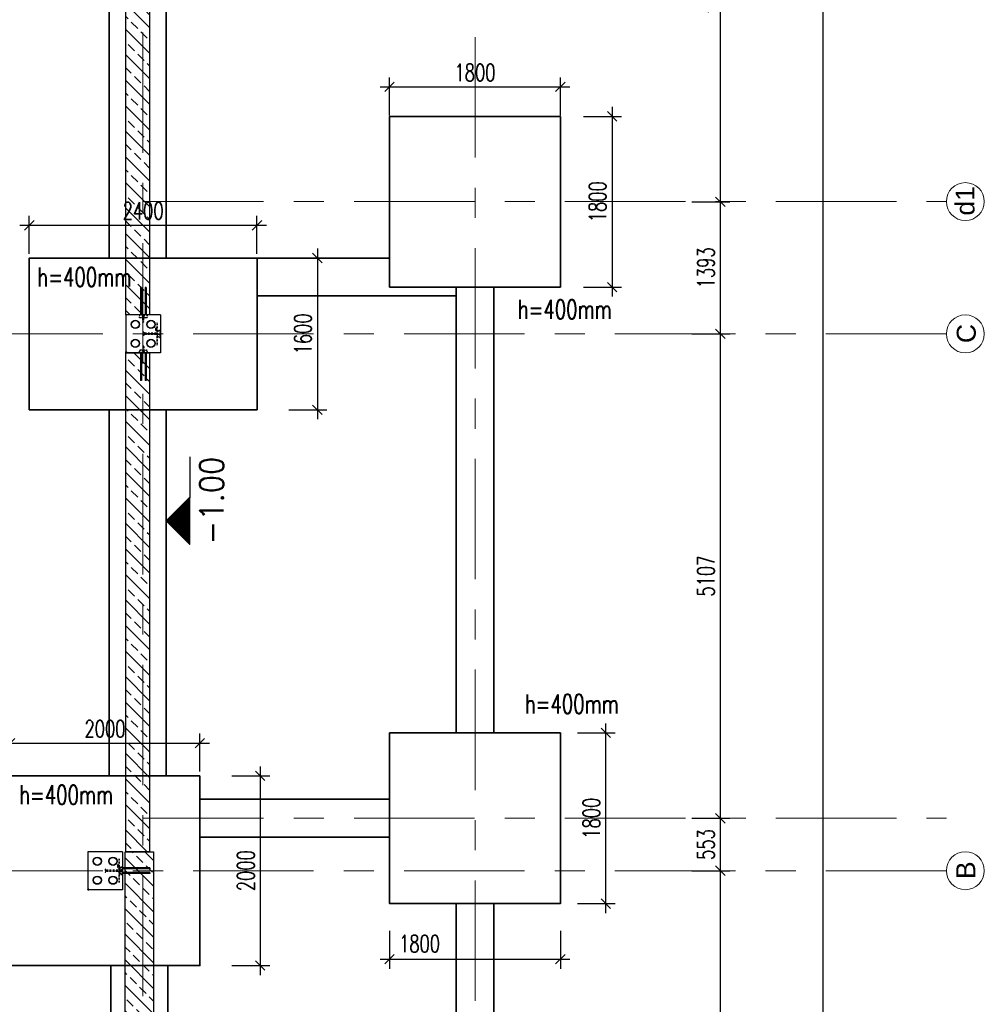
# Model space of a CAD drawing. Header units: millimetres. Extents: x 6071355 to 6728188, y -31956 to 56387.
# Tile 9 of 59: x 6114943 to 6125108, y -19586 to -9204. Entities that reach past the tile are written whole.
import ezdxf

# ---------------------------------------------------------------- set-up
doc = ezdxf.new("R2010")
doc.units = ezdxf.units.MM
doc.header["$MEASUREMENT"] = 0
doc.linetypes.add('DXK_LINE_DOT2', pattern=[3.9198, 1.9599, -1.9599])
doc.linetypes.add('Grid Line', pattern=[2222.5, 1270, -317.5, 317.5, -317.5])
doc.layers.add('A_wymiary', color=7, linetype='Continuous', lineweight=15, true_color=0x848484)
for name, color, linetype in [('BZ_kot', 7, 'Continuous'), ('BZ_MUR_FUND', 8, 'Continuous'), ('ELEMENTY', 7, 'Continuous')]:
    doc.layers.add(name, color=color, linetype=linetype)
for name, color, linetype, lineweight in [('M_ŁAWY', 3, 'Continuous', 35), ('Standard 1350-A_01-RZUT PARTERU LUSTRO2_28_Nowe_MODO_A1_osie-1_Nr_pióra__7_Nr_pióra__7_Nr_pióra__7', 7, 'Continuous', 18), ('Standard 1350-A_01-RZUT PARTERU LUSTRO2_28_Nowe_MODO_A1_osie_Nr_pióra__7_Nr_pióra__7_Nr_pióra__7', 7, 'Continuous', 18)]:
    doc.layers.add(name, color=color, linetype=linetype, lineweight=lineweight)
doc.styles.add('ROMANS', font='romans.shx', dxfattribs={"width": 0.8})
doc.styles.add('STYL_AUTOMATYCZNY_1', font='arial.ttf')
doc.styles.add('wymiar', font='romans.shx', dxfattribs={"width": 0.7})
doc.dimstyles.new('AB_100mm', dxfattribs={"dimscale": 100, "dimtxt": 1.8, "dimasz": 1, "dimexe": 1, "dimexo": 0, "dimtad": 1, "dimrnd": 1, "dimtxsty": 'wymiar', "dimblk": 'OBLIQUE', "dimcen": 2.5, "dimdle": 1, "dimclrd": 4, "dimclre": 4, "dimclrt": 3, "dimadec": 0, "dimazin": 0, "dimtfac": 1, "dimtix": 1, "dimtmove": 2, "dimatfit": 3, "dimfxl": 3, "dimfxlon": 1, "dimarcsym": 0})

# ---------------------------------------------------------------- blocks, each defined once
blk = doc.blocks.new('Part-86624973-194770 - 1482')
at = {"layer": 'ELEMENTY', "color": 1, "linetype": 'DXK_LINE_DOT2'}
for p, q in [((74830, 6960), (74820, 6960)), ((74820, 6960), (74820, 6950)), ((74830, 6960), (74830, 6950)), ((74830, 6950), (74820, 6950))]:
    blk.add_line(p, q, dxfattribs=at)
blk = doc.blocks.new('Part-86624973-108674 - 1482')
at = {"layer": 'ELEMENTY', "color": 1, "linetype": 'DXK_LINE_DOT2'}
for p, q in [((69170, 6560), (69160, 6560)), ((69160, 6560), (69160, 6550)), ((69170, 6550), (69160, 6550)), ((69170, 6560), (69170, 6550))]:
    blk.add_line(p, q, dxfattribs=at)
blk = doc.blocks.new('Part-86624973-108673 - 1482')
at = {"layer": 'ELEMENTY', "color": 2, "linetype": 'Continuous'}
for p, q in [((68770, 6195), (68770, 6560)), ((68770, 6560), (69170, 6560)), ((69170, 6195), (69170, 6560)), ((68770, 6195), (69170, 6195))]:
    blk.add_line(p, q, dxfattribs=at)
blk = doc.blocks.new('Part-86624973-194769 - 1482')
at = {"layer": 'ELEMENTY', "color": 2, "linetype": 'Continuous'}
for p, q in [((74430, 6595), (74430, 6960)), ((74430, 6960), (74830, 6960)), ((74830, 6595), (74830, 6960)), ((74430, 6595), (74830, 6595))]:
    blk.add_line(p, q, dxfattribs=at)
blk = doc.blocks.new('Part-86624973-194783 - 1482')
at = {"layer": 'ELEMENTY', "color": 1, "linetype": 'DXK_LINE_DOT2'}
for p, q in [((74636, 6670), (74625, 6670)), ((74625, 6670), (74625, 6610)), ((74636, 6670), (74636, 6610)), ((74636, 6610), (74625, 6610))]:
    blk.add_line(p, q, dxfattribs=at)
blk = doc.blocks.new('Part-86624973-194786 - 1482')
at = {"layer": 'ELEMENTY', "color": 1, "linetype": 'DXK_LINE_DOT2'}
for p, q in [((74636, 6670), (74625, 6670)), ((74625, 6670), (74625, 6610)), ((74636, 6670), (74636, 6610)), ((74636, 6610), (74625, 6610))]:
    blk.add_line(p, q, dxfattribs=at)
blk = doc.blocks.new('Part-86624973-108675 - 1482')
at = {"layer": 'ELEMENTY', "color": 2, "linetype": 'Continuous'}
for radius, start, end in [(43.5, 22.5, 202.5), (40, 337.5, 157.5), (43.5, 202.5, 22.5), (40, 157.5, 337.5)]:
    blk.add_arc((68870, 6295), radius, start, end, dxfattribs=at)
blk = doc.blocks.new('Part-86624973-194776 - 1482')
at = {"layer": 'ELEMENTY', "color": 1, "linetype": 'DXK_LINE_DOT2'}
for p, q in [((74590, 6600), (74590, 6595)), ((74590, 6600), (74670, 6600)), ((74590, 6595), (74670, 6595)), ((74670, 6600), (74670, 6595))]:
    blk.add_line(p, q, dxfattribs=at)
blk = doc.blocks.new('Part-86624973-108684 - 1482')
at = {"layer": 'ELEMENTY', "color": 2, "linetype": 'Continuous'}
for p, q in [((69155, 6366), (69155, 6384)), ((69155, 6384), (69169, 6384)), ((69169, 6366), (69155, 6366)), ((69170, 6383), (69156, 6383)), ((69156, 6383), (69156, 6367)), ((69156, 6367), (69170, 6367)), ((69170, 6388), (69169, 6388)), ((69169, 6388), (69169, 6384)), ((69169, 6362), (69169, 6366)), ((69170, 6362), (69169, 6362)), ((69170, 6388), (69170, 6383)), ((69170, 6367), (69170, 6362))]:
    blk.add_line(p, q, dxfattribs=at)
blk = doc.blocks.new('Part-86624973-108694 - 1482')
at = {"layer": 'ELEMENTY', "color": 1, "linetype": 'DXK_LINE_DOT2'}
for p, q in [((68800, 6415), (68770, 6415)), ((68770, 6415), (68770, 6414)), ((68770, 6414), (68799, 6414)), ((68799, 6336), (68770, 6336)), ((68770, 6336), (68770, 6335)), ((68770, 6335), (68800, 6335)), ((68799, 6414), (68799, 6336)), ((68800, 6335), (68800, 6415))]:
    blk.add_line(p, q, dxfattribs=at)
blk = doc.blocks.new('Part-86624973-194772 - 1482')
at = {"layer": 'ELEMENTY', "color": 2, "linetype": 'Continuous'}
for radius, start, end in [(43.5, 22.5, 202.5), (43.5, 202.5, 22.5), (40, 157.5, 337.5), (40, 337.5, 157.5)]:
    blk.add_arc((74730, 6860), radius, start, end, dxfattribs=at)
blk = doc.blocks.new('Part-86624973-194780 - 1482')
at = {"layer": 'ELEMENTY', "color": 1, "linetype": 'DXK_LINE_DOT2'}
for p, q in [((74670, 6625), (74590, 6625)), ((74590, 6625), (74590, 6595)), ((74590, 6595), (74591, 6595)), ((74591, 6595), (74591, 6624)), ((74591, 6624), (74669, 6624)), ((74669, 6624), (74669, 6595)), ((74669, 6595), (74670, 6595)), ((74670, 6595), (74670, 6625))]:
    blk.add_line(p, q, dxfattribs=at)
blk = doc.blocks.new('Part-86624973-108676 - 1482')
at = {"layer": 'ELEMENTY', "color": 2, "linetype": 'Continuous'}
for radius, start, end in [(43.5, 22.5, 202.5), (40, 337.5, 157.5), (43.5, 202.5, 22.5), (40, 157.5, 337.5)]:
    blk.add_arc((69070, 6295), radius, start, end, dxfattribs=at)
blk = doc.blocks.new('ReinforcementGroup-86624973-194781 - 1482')
at = {"layer": 'ELEMENTY', "color": 1, "linetype": 'Continuous'}
for p, q in [((74600, 6305), (74600, 6595)), ((74600, 6305), (74600, 6595)), ((74600, 6305), (74600, 6595)), ((74600, 6305), (74600, 6595)), ((74600, 6305), (74600, 6595)), ((74610, 6305), (74610, 6595)), ((74610, 6305), (74610, 6595)), ((74610, 6305), (74610, 6595)), ((74610, 6305), (74610, 6595)), ((74610, 6305), (74610, 6595)), ((74650, 6305), (74650, 6595)), ((74650, 6305), (74650, 6595)), ((74650, 6305), (74650, 6595)), ((74650, 6305), (74650, 6595)), ((74650, 6305), (74650, 6595)), ((74660, 6305), (74660, 6595)), ((74660, 6305), (74660, 6595)), ((74660, 6305), (74660, 6595)), ((74660, 6305), (74660, 6595)), ((74660, 6305), (74660, 6595)), ((74600, 6305), (74610, 6305)), ((74600, 6305), (74610, 6305)), ((74600, 6305), (74610, 6305)), ((74600, 6305), (74610, 6305)), ((74600, 6305), (74610, 6305)), ((74650, 6305), (74660, 6305)), ((74650, 6305), (74660, 6305)), ((74650, 6305), (74660, 6305)), ((74650, 6305), (74660, 6305)), ((74650, 6305), (74660, 6305))]:
    blk.add_line(p, q, dxfattribs=at)
blk = doc.blocks.new('Part-86624973-108687 - 1482')
at = {"layer": 'ELEMENTY', "color": 1, "linetype": 'DXK_LINE_DOT2'}
for p, q in [((69095, 6381), (69095, 6370)), ((69095, 6381), (69155, 6381)), ((69095, 6370), (69155, 6370)), ((69155, 6381), (69155, 6370))]:
    blk.add_line(p, q, dxfattribs=at)
blk = doc.blocks.new('Part-86624973-108686 - 1482')
at = {"layer": 'ELEMENTY', "color": 1, "linetype": 'DXK_LINE_DOT2'}
for p, q in [((69095, 6381), (69095, 6370)), ((69095, 6381), (69155, 6381)), ((69095, 6370), (69155, 6370)), ((69155, 6381), (69155, 6370))]:
    blk.add_line(p, q, dxfattribs=at)
blk = doc.blocks.new('Part-86624973-194771 - 1482')
at = {"layer": 'ELEMENTY', "color": 2, "linetype": 'Continuous'}
for radius, start, end in [(43.5, 22.5, 202.5), (43.5, 202.5, 22.5), (40, 157.5, 337.5), (40, 337.5, 157.5)]:
    blk.add_arc((74730, 6695), radius, start, end, dxfattribs=at)
blk = doc.blocks.new('Part-86624973-194773 - 1482')
at = {"layer": 'ELEMENTY', "color": 2, "linetype": 'Continuous'}
for radius, start, end in [(43.5, 22.5, 202.5), (43.5, 202.5, 22.5), (40, 157.5, 337.5), (40, 337.5, 157.5)]:
    blk.add_arc((74530, 6860), radius, start, end, dxfattribs=at)
blk = doc.blocks.new('Part-86624973-108678 - 1482')
at = {"layer": 'ELEMENTY', "color": 2, "linetype": 'Continuous'}
for radius, start, end in [(43.5, 22.5, 202.5), (43.5, 202.5, 22.5), (40, 157.5, 337.5), (40, 337.5, 157.5)]:
    blk.add_arc((68870, 6460), radius, start, end, dxfattribs=at)
blk = doc.blocks.new('Part-86624973-194782 - 1482')
at = {"layer": 'ELEMENTY', "color": 1, "linetype": 'DXK_LINE_DOT2'}
for p, q in [((74621, 6596), (74617, 6596)), ((74617, 6596), (74617, 6595)), ((74617, 6595), (74622, 6595)), ((74639, 6610), (74621, 6610)), ((74621, 6610), (74621, 6596)), ((74622, 6595), (74622, 6609)), ((74622, 6609), (74638, 6609)), ((74638, 6609), (74638, 6595)), ((74638, 6595), (74643, 6595)), ((74639, 6596), (74639, 6610)), ((74643, 6596), (74639, 6596)), ((74643, 6595), (74643, 6596))]:
    blk.add_line(p, q, dxfattribs=at)
blk = doc.blocks.new('Part-86624973-108691 - 1482')
at = {"layer": 'ELEMENTY', "color": 2, "linetype": 'Continuous'}
for p, q in [((68935, 6244), (68905, 6244)), ((68905, 6244), (68905, 6240)), ((68935, 6240), (68905, 6240)), ((68935, 6244), (68935, 6240))]:
    blk.add_line(p, q, dxfattribs=at)
blk = doc.blocks.new('Part-86624973-108677 - 1482')
at = {"layer": 'ELEMENTY', "color": 2, "linetype": 'Continuous'}
for radius, start, end in [(43.5, 22.5, 202.5), (43.5, 202.5, 22.5), (40, 157.5, 337.5), (40, 337.5, 157.5)]:
    blk.add_arc((69070, 6460), radius, start, end, dxfattribs=at)
blk = doc.blocks.new('Part-86624973-108679 - 1482')
at = {"layer": 'ELEMENTY', "color": 1, "linetype": 'DXK_LINE_DOT2'}
for p, q in [((68953, 6370), (68953, 6376)), ((68953, 6376), (68953, 6376)), ((68953, 6376), (68954, 6376)), ((68953, 6370), (68988, 6370)), ((68954, 6376), (68988, 6376)), ((68963, 6232), (68963, 6370)), ((68977, 6232), (68977, 6370)), ((68988, 6370), (68988, 6376)), ((68947, 6225), (68954, 6229)), ((68954, 6229), (68960, 6231)), ((68960, 6231), (68963, 6232)), ((68977, 6232), (68981, 6231)), ((68981, 6231), (68987, 6229)), ((68987, 6229), (68993, 6225)), ((68932, 6195), (68933, 6203)), ((69008, 6195), (68932, 6195)), ((68933, 6203), (68935, 6210)), ((68934, 6195), (68935, 6203)), ((68935, 6210), (68940, 6218)), ((68939, 6195), (68940, 6203)), ((68940, 6218), (68947, 6225)), ((68948, 6195), (68948, 6203)), ((68958, 6195), (68959, 6203)), ((68970, 6195), (68970, 6203)), ((68982, 6195), (68982, 6203)), ((68992, 6195), (68992, 6203)), ((69001, 6218), (68993, 6225)), ((69001, 6195), (69000, 6203)), ((69005, 6210), (69001, 6218)), ((69007, 6203), (69005, 6210)), ((69006, 6195), (69006, 6203)), ((69008, 6195), (69007, 6203))]:
    blk.add_line(p, q, dxfattribs=at)
blk = doc.blocks.new('Part-86624973-108680 - 1482')
at = {"layer": 'ELEMENTY', "color": 2, "linetype": 'Continuous'}
for p, q in [((68770, 6383), (68770, 6388)), ((68770, 6388), (68771, 6388)), ((68784, 6383), (68770, 6383)), ((68770, 6362), (68770, 6367)), ((68770, 6367), (68784, 6367)), ((68771, 6362), (68770, 6362)), ((68771, 6388), (68771, 6384)), ((68771, 6384), (68785, 6384)), ((68785, 6366), (68771, 6366)), ((68771, 6362), (68771, 6366)), ((68784, 6367), (68784, 6383)), ((68785, 6384), (68785, 6366))]:
    blk.add_line(p, q, dxfattribs=at)
blk = doc.blocks.new('Part-86624973-108681 - 1482')
at = {"layer": 'ELEMENTY', "color": 1, "linetype": 'DXK_LINE_DOT2'}
for p, q in [((68845, 6381), (68785, 6381)), ((68785, 6370), (68785, 6381)), ((68845, 6370), (68785, 6370)), ((68845, 6370), (68845, 6381))]:
    blk.add_line(p, q, dxfattribs=at)
blk = doc.blocks.new('Part-86624973-108682 - 1482')
at = {"layer": 'ELEMENTY', "color": 1, "linetype": 'DXK_LINE_DOT2'}
for p, q in [((68845, 6381), (68785, 6381)), ((68785, 6370), (68785, 6381)), ((68845, 6370), (68785, 6370)), ((68845, 6370), (68845, 6381))]:
    blk.add_line(p, q, dxfattribs=at)
blk = doc.blocks.new('Part-86624973-108683 - 1482')
at = {"layer": 'ELEMENTY', "color": 1, "linetype": 'DXK_LINE_DOT2'}
for p, q in [((68845, 6381), (68785, 6381)), ((68785, 6370), (68785, 6381)), ((68845, 6370), (68785, 6370)), ((68845, 6370), (68845, 6381))]:
    blk.add_line(p, q, dxfattribs=at)
blk = doc.blocks.new('Part-86624973-108685 - 1482')
at = {"layer": 'ELEMENTY', "color": 1, "linetype": 'DXK_LINE_DOT2'}
for p, q in [((69095, 6381), (69095, 6370)), ((69095, 6381), (69155, 6381)), ((69095, 6370), (69155, 6370)), ((69155, 6381), (69155, 6370))]:
    blk.add_line(p, q, dxfattribs=at)
blk = doc.blocks.new('Part-86624973-108688 - 1482')
at = {"layer": 'ELEMENTY', "color": 1, "linetype": 'DXK_LINE_DOT2'}
for p, q in [((68930, 6200), (68930, 6195)), ((68930, 6200), (69010, 6200)), ((68930, 6195), (69010, 6195)), ((69010, 6200), (69010, 6195))]:
    blk.add_line(p, q, dxfattribs=at)
blk = doc.blocks.new('Part-86624973-108689 - 1482')
at = {"layer": 'ELEMENTY', "color": 1, "linetype": 'DXK_LINE_DOT2'}
for p, q in [((68972, 6230), (68968, 6230)), ((68968, 6230), (68968, 6200)), ((68972, 6230), (68972, 6200)), ((68972, 6200), (68968, 6200))]:
    blk.add_line(p, q, dxfattribs=at)
blk = doc.blocks.new('Part-86624973-108690 - 1482')
at = {"layer": 'ELEMENTY', "color": 1, "linetype": 'DXK_LINE_DOT2'}
for p, q in [((68845, 6234), (68845, 6230)), ((68845, 6234), (69095, 6234)), ((68845, 6230), (69095, 6230)), ((69095, 6234), (69095, 6230))]:
    blk.add_line(p, q, dxfattribs=at)
blk = doc.blocks.new('Part-86624973-108692 - 1482')
at = {"layer": 'ELEMENTY', "color": 1, "linetype": 'DXK_LINE_DOT2'}
for p, q in [((69140, 6415), (69140, 6335)), ((69170, 6415), (69140, 6415)), ((69140, 6335), (69170, 6335)), ((69141, 6336), (69141, 6414)), ((69141, 6414), (69170, 6414)), ((69170, 6336), (69141, 6336)), ((69170, 6414), (69170, 6415)), ((69170, 6335), (69170, 6336))]:
    blk.add_line(p, q, dxfattribs=at)
blk = doc.blocks.new('ReinforcementGroup-86624973-108693 - 1482')
at = {"layer": 'ELEMENTY', "color": 1, "linetype": 'Continuous'}
for p, q in [((69170, 6405), (69460, 6405)), ((69170, 6405), (69460, 6405)), ((69170, 6405), (69460, 6405)), ((69170, 6405), (69460, 6405)), ((69170, 6405), (69460, 6405)), ((69170, 6395), (69460, 6395)), ((69170, 6395), (69460, 6395)), ((69170, 6395), (69460, 6395)), ((69170, 6395), (69460, 6395)), ((69170, 6395), (69460, 6395)), ((69170, 6355), (69460, 6355)), ((69170, 6355), (69460, 6355)), ((69170, 6355), (69460, 6355)), ((69170, 6355), (69460, 6355)), ((69170, 6355), (69460, 6355)), ((69170, 6345), (69460, 6345)), ((69170, 6345), (69460, 6345)), ((69170, 6345), (69460, 6345)), ((69170, 6345), (69460, 6345)), ((69170, 6345), (69460, 6345)), ((69460, 6395), (69460, 6405)), ((69460, 6395), (69460, 6405)), ((69460, 6395), (69460, 6405)), ((69460, 6395), (69460, 6405)), ((69460, 6395), (69460, 6405)), ((69460, 6345), (69460, 6355)), ((69460, 6345), (69460, 6355)), ((69460, 6345), (69460, 6355)), ((69460, 6345), (69460, 6355)), ((69460, 6345), (69460, 6355))]:
    blk.add_line(p, q, dxfattribs=at)
blk = doc.blocks.new('ReinforcementGroup-86624973-108695 - 1482')
at = {"layer": 'ELEMENTY', "color": 1, "linetype": 'Continuous'}
for p, q in [((68480, 6395), (68480, 6405)), ((68480, 6405), (68770, 6405)), ((68480, 6395), (68480, 6405)), ((68480, 6405), (68770, 6405)), ((68480, 6395), (68480, 6405)), ((68480, 6405), (68770, 6405)), ((68480, 6395), (68480, 6405)), ((68480, 6405), (68770, 6405)), ((68480, 6395), (68480, 6405)), ((68480, 6405), (68770, 6405)), ((68480, 6395), (68770, 6395)), ((68480, 6395), (68770, 6395)), ((68480, 6395), (68770, 6395)), ((68480, 6395), (68770, 6395)), ((68480, 6395), (68770, 6395)), ((68480, 6345), (68480, 6355)), ((68480, 6355), (68770, 6355)), ((68480, 6345), (68480, 6355)), ((68480, 6355), (68770, 6355)), ((68480, 6345), (68480, 6355)), ((68480, 6355), (68770, 6355)), ((68480, 6345), (68480, 6355)), ((68480, 6355), (68770, 6355)), ((68480, 6345), (68480, 6355)), ((68480, 6355), (68770, 6355)), ((68480, 6345), (68770, 6345)), ((68480, 6345), (68770, 6345)), ((68480, 6345), (68770, 6345)), ((68480, 6345), (68770, 6345)), ((68480, 6345), (68770, 6345))]:
    blk.add_line(p, q, dxfattribs=at)
blk = doc.blocks.new('Part-86624973-194777 - 1482')
at = {"layer": 'ELEMENTY', "color": 1, "linetype": 'DXK_LINE_DOT2'}
for p, q in [((74632, 6630), (74628, 6630)), ((74628, 6630), (74628, 6600)), ((74632, 6600), (74628, 6600)), ((74632, 6630), (74632, 6600))]:
    blk.add_line(p, q, dxfattribs=at)
blk = doc.blocks.new('Part-86624973-194774 - 1482')
at = {"layer": 'ELEMENTY', "color": 2, "linetype": 'Continuous'}
for radius, start, end in [(43.5, 22.5, 202.5), (43.5, 202.5, 22.5), (40, 157.5, 337.5), (40, 337.5, 157.5)]:
    blk.add_arc((74530, 6695), radius, start, end, dxfattribs=at)
blk = doc.blocks.new('Part-86624973-194778 - 1482')
at = {"layer": 'ELEMENTY', "color": 1, "linetype": 'DXK_LINE_DOT2'}
for p, q in [((74505, 6634), (74505, 6630)), ((74505, 6634), (74755, 6634)), ((74505, 6630), (74755, 6630)), ((74755, 6634), (74755, 6630))]:
    blk.add_line(p, q, dxfattribs=at)
blk = doc.blocks.new('Part-86624973-194779 - 1482')
at = {"layer": 'ELEMENTY', "color": 2, "linetype": 'Continuous'}
for p, q in [((74595, 6644), (74565, 6644)), ((74565, 6644), (74565, 6640)), ((74595, 6640), (74565, 6640)), ((74595, 6644), (74595, 6640))]:
    blk.add_line(p, q, dxfattribs=at)
blk = doc.blocks.new('Part-86624973-194775 - 1482')
at = {"layer": 'ELEMENTY', "color": 1, "linetype": 'DXK_LINE_DOT2'}
for p, q in [((74613, 6770), (74613, 6776)), ((74613, 6776), (74613, 6776)), ((74613, 6776), (74614, 6776)), ((74613, 6770), (74648, 6770)), ((74614, 6776), (74648, 6776)), ((74623, 6632), (74623, 6770)), ((74637, 6632), (74637, 6770)), ((74648, 6770), (74648, 6776)), ((74592, 6595), (74593, 6602)), ((74668, 6595), (74592, 6595)), ((74593, 6602), (74595, 6610)), ((74594, 6595), (74595, 6602)), ((74595, 6610), (74600, 6617)), ((74599, 6595), (74600, 6602)), ((74600, 6617), (74607, 6625)), ((74607, 6625), (74614, 6629)), ((74608, 6595), (74608, 6602)), ((74614, 6629), (74620, 6631)), ((74618, 6595), (74619, 6602)), ((74620, 6631), (74623, 6632)), ((74630, 6595), (74630, 6602)), ((74637, 6632), (74641, 6631)), ((74641, 6631), (74647, 6629)), ((74642, 6595), (74642, 6602)), ((74647, 6629), (74653, 6625)), ((74652, 6595), (74652, 6602)), ((74661, 6617), (74653, 6625)), ((74661, 6595), (74660, 6602)), ((74665, 6610), (74661, 6617)), ((74667, 6602), (74665, 6610)), ((74666, 6595), (74666, 6602)), ((74668, 6595), (74667, 6602))]:
    blk.add_line(p, q, dxfattribs=at)
blk = doc.blocks.new('Part-86624973-194784 - 1482')
at = {"layer": 'ELEMENTY', "color": 1, "linetype": 'DXK_LINE_DOT2'}
for p, q in [((74636, 6670), (74625, 6670)), ((74625, 6670), (74625, 6610)), ((74636, 6670), (74636, 6610)), ((74636, 6610), (74625, 6610))]:
    blk.add_line(p, q, dxfattribs=at)
blk = doc.blocks.new('Part-86624973-194785 - 1482')
at = {"layer": 'ELEMENTY', "color": 2, "linetype": 'Continuous'}
for p, q in [((74617, 6595), (74617, 6596)), ((74617, 6596), (74621, 6596)), ((74622, 6595), (74617, 6595)), ((74621, 6596), (74621, 6610)), ((74621, 6610), (74639, 6610)), ((74638, 6609), (74622, 6609)), ((74622, 6609), (74622, 6595)), ((74638, 6595), (74638, 6609)), ((74638, 6595), (74643, 6595)), ((74639, 6610), (74639, 6596)), ((74639, 6596), (74643, 6596)), ((74643, 6595), (74643, 6596))]:
    blk.add_line(p, q, dxfattribs=at)
blk = doc.blocks.new('*X8950')
at = {"color": 0}
for p, q in [((-40, 242.8), (-40, 243.5)), ((-39, 241.8), (-39, 243.5)), ((-38, 240.8), (-38, 243.5)), ((-37, 239.8), (-37, 243.5)), ((-36, 238.8), (-36, 243.5)), ((-35, 237.8), (-35, 243.5)), ((-34, 236.8), (-34, 243.5)), ((-33, 235.8), (-33, 243.5)), ((-32, 234.8), (-32, 243.5)), ((-31, 233.8), (-31, 243.5)), ((-30, 232.8), (-30, 243.5)), ((-29, 231.8), (-29, 243.5)), ((-28, 230.8), (-28, 243.5)), ((-27, 229.8), (-27, 243.5)), ((-26, 228.8), (-26, 243.5)), ((-25, 227.8), (-25, 243.5)), ((-24, 226.8), (-24, 243.5)), ((-23, 225.8), (-23, 243.5)), ((-22, 224.8), (-22, 243.5)), ((-21, 223.8), (-21, 243.5)), ((-20, 222.8), (-20, 243.5)), ((-19, 221.8), (-19, 243.5)), ((-18, 220.8), (-18, 243.5)), ((-17, 219.8), (-17, 243.5)), ((-16, 218.8), (-16, 243.5)), ((-15, 217.8), (-15, 243.5)), ((-14, 216.8), (-14, 243.5)), ((-13, 215.8), (-13, 243.5)), ((-12, 214.8), (-12, 243.5)), ((-11, 213.8), (-11, 243.5)), ((-10, 212.8), (-10, 243.5)), ((-9, 211.8), (-9, 243.5)), ((-8, 210.8), (-8, 243.5)), ((-7, 209.8), (-7, 243.5)), ((-6, 208.8), (-6, 243.5)), ((-5, 209.2), (-5, 243.5)), ((-4, 210.2), (-4, 243.5)), ((-3, 211.2), (-3, 243.5)), ((-2, 212.2), (-2, 243.5)), ((-1, 213.2), (-1, 243.5)), ((0, 214.2), (0, 243.5)), ((1, 215.2), (1, 243.5)), ((2, 216.2), (2, 243.5)), ((3, 217.2), (3, 243.5)), ((4, 218.2), (4, 243.5)), ((5, 219.2), (5, 243.5)), ((6, 220.2), (6, 243.5)), ((7, 221.2), (7, 243.5)), ((8, 222.2), (8, 243.5)), ((9, 223.2), (9, 243.5)), ((10, 224.2), (10, 243.5)), ((11, 225.2), (11, 243.5)), ((12, 226.2), (12, 243.5)), ((13, 227.2), (13, 243.5)), ((14, 228.2), (14, 243.5)), ((15, 229.2), (15, 243.5)), ((16, 230.2), (16, 243.5)), ((17, 231.2), (17, 243.5)), ((18, 232.2), (18, 243.5)), ((19, 233.2), (19, 243.5)), ((20, 234.2), (20, 243.5)), ((21, 235.2), (21, 243.5)), ((22, 236.2), (22, 243.5)), ((23, 237.2), (23, 243.5)), ((24, 238.2), (24, 243.5)), ((25, 239.2), (25, 243.5)), ((26, 240.2), (26, 243.5)), ((27, 241.2), (27, 243.5)), ((28, 242.2), (28, 243.5)), ((29, 243.2), (29, 243.5))]:
    blk.add_line(p, q, dxfattribs=at)
blk = doc.blocks.new('EKOT2')
blk.add_lwpolyline([(-35, 35), (35, 35), (0, 0)], close=True)
blk.add_blockref('*X8950', (5.7, -208.5))
at = {"style": 'ROMANS', "width": 0.9}
blk.add_attdef('POZIOM', (-35, 49.6), '', height=35, dxfattribs=at)
blk = doc.blocks.new('_Oblique')
at = {"color": 0, "linetype": 'ByBlock', "lineweight": -2}
blk.add_line((-0.5, -0.5), (0.5, 0.5), dxfattribs=at)
blk = doc.blocks.new('*D12727')
at = {"layer": 'A_wymiary', "color": 4, "lineweight": -2}
for p, q in [((6122327, -27277), (6122327, -18077)), ((6122027, -18177), (6122427, -18177)), ((6122027, -27177), (6122427, -27177))]:
    blk.add_line(p, q, dxfattribs=at)
at = {"layer": 'Defpoints', "color": 0}
for p in [(6120491, -18177), (6122327, -18177), (6120641, -27177)]:
    blk.add_point(p, dxfattribs=at)
at = {"layer": 'A_wymiary', "color": 4, "lineweight": -2, "xscale": 100, "yscale": 100, "zscale": 100}
for p, rotation in [((6122327, -18177), 90), ((6122327, -27177), 270)]:
    blk.add_blockref('_Oblique', p, dxfattribs=dict(at, rotation=rotation))
at = {"layer": 'A_wymiary', "color": 3, "insert": (6122175, -22677), "char_height": 180, "attachment_point": 5, "rotation": 90, "style": 'wymiar'}
blk.add_mtext('9000', dxfattribs=at)
blk = doc.blocks.new('*D12728')
at = {"layer": 'A_wymiary', "color": 4, "lineweight": -2}
for p, q in [((6122327, -18277), (6122327, -17524)), ((6122027, -17624), (6122427, -17624)), ((6122027, -18177), (6122427, -18177))]:
    blk.add_line(p, q, dxfattribs=at)
at = {"layer": 'Defpoints', "color": 0}
for p in [(6120641, -17624), (6122327, -17624), (6120491, -18177)]:
    blk.add_point(p, dxfattribs=at)
at = {"layer": 'A_wymiary', "color": 4, "lineweight": -2, "xscale": 100, "yscale": 100, "zscale": 100}
for p, rotation in [((6122327, -17624), 90), ((6122327, -18177), 270)]:
    blk.add_blockref('_Oblique', p, dxfattribs=dict(at, rotation=rotation))
at = {"layer": 'A_wymiary', "color": 3, "insert": (6122175, -17901), "char_height": 180, "attachment_point": 5, "rotation": 90, "style": 'wymiar'}
blk.add_mtext('553', dxfattribs=at)
blk = doc.blocks.new('*D12729')
at = {"layer": 'A_wymiary', "color": 4, "lineweight": -2}
for p, q in [((6122327, -17724), (6122327, -12417)), ((6122027, -12517), (6122427, -12517)), ((6122027, -17624), (6122427, -17624))]:
    blk.add_line(p, q, dxfattribs=at)
at = {"layer": 'Defpoints', "color": 0}
for p in [(6119941, -12517), (6122327, -12517), (6120641, -17624)]:
    blk.add_point(p, dxfattribs=at)
at = {"layer": 'A_wymiary', "color": 4, "lineweight": -2, "xscale": 100, "yscale": 100, "zscale": 100}
for p, rotation in [((6122327, -12517), 90), ((6122327, -17624), 270)]:
    blk.add_blockref('_Oblique', p, dxfattribs=dict(at, rotation=rotation))
at = {"layer": 'A_wymiary', "color": 3, "insert": (6122175, -15071), "char_height": 180, "attachment_point": 5, "rotation": 90, "style": 'wymiar'}
blk.add_mtext('5107', dxfattribs=at)
blk = doc.blocks.new('*D12730')
at = {"layer": 'A_wymiary', "color": 4, "lineweight": -2}
for p, q in [((6122327, -12617), (6122327, -11024)), ((6122027, -11124), (6122427, -11124)), ((6122027, -12517), (6122427, -12517))]:
    blk.add_line(p, q, dxfattribs=at)
at = {"layer": 'Defpoints', "color": 0}
for p in [(6120641, -11124), (6122327, -11124), (6119941, -12517)]:
    blk.add_point(p, dxfattribs=at)
at = {"layer": 'A_wymiary', "color": 4, "lineweight": -2, "xscale": 100, "yscale": 100, "zscale": 100}
for p, rotation in [((6122327, -11124), 90), ((6122327, -12517), 270)]:
    blk.add_blockref('_Oblique', p, dxfattribs=dict(at, rotation=rotation))
at = {"layer": 'A_wymiary', "color": 3, "insert": (6122175, -11821), "char_height": 180, "attachment_point": 5, "rotation": 90, "style": 'wymiar'}
blk.add_mtext('1393', dxfattribs=at)
blk = doc.blocks.new('*D12731')
at = {"layer": 'A_wymiary', "color": 4, "lineweight": -2}
for p, q in [((6122327, -11224), (6122327, -6617)), ((6122027, -6717), (6122427, -6717)), ((6122027, -11124), (6122427, -11124))]:
    blk.add_line(p, q, dxfattribs=at)
at = {"layer": 'Defpoints', "color": 0}
for p in [(6117444, -6717), (6122327, -6717), (6120641, -11124)]:
    blk.add_point(p, dxfattribs=at)
at = {"layer": 'A_wymiary', "color": 4, "lineweight": -2, "xscale": 100, "yscale": 100, "zscale": 100}
for p, rotation in [((6122327, -6717), 90), ((6122327, -11124), 270)]:
    blk.add_blockref('_Oblique', p, dxfattribs=dict(at, rotation=rotation))
at = {"layer": 'A_wymiary', "color": 3, "insert": (6122175, -8921), "char_height": 180, "attachment_point": 5, "rotation": 90, "style": 'wymiar'}
blk.add_mtext('4407', dxfattribs=at)
blk = doc.blocks.new('*D12766')
at = {"layer": 'A_wymiary', "color": 4, "lineweight": -2}
for p, q in [((6123408, 53673), (6123408, -28174)), ((6123108, 53573), (6123508, 53573)), ((6123108, -28074), (6123508, -28074))]:
    blk.add_line(p, q, dxfattribs=at)
at = {"layer": 'Defpoints', "color": 0}
for p in [(6111846, 53573), (6120641, -28074), (6123408, -28074)]:
    blk.add_point(p, dxfattribs=at)
at = {"layer": 'A_wymiary', "color": 4, "lineweight": -2, "xscale": 100, "yscale": 100, "zscale": 100}
for p, rotation in [((6123408, 53573), 90), ((6123408, -28074), 270)]:
    blk.add_blockref('_Oblique', p, dxfattribs=dict(at, rotation=rotation))
at = {"layer": 'A_wymiary', "color": 3, "insert": (6123255, 12750), "char_height": 180, "attachment_point": 5, "rotation": 90, "style": 'wymiar'}
blk.add_mtext('81648', dxfattribs=at)
blk = doc.blocks.new('*D12815')
at = {"layer": 'A_wymiary', "color": 4, "lineweight": -2}
for p, q in [((6118841, -18810), (6118841, -19210)), ((6120641, -18810), (6120641, -19210)), ((6118741, -19110), (6120741, -19110))]:
    blk.add_line(p, q, dxfattribs=at)
at = {"layer": 'Defpoints', "color": 0}
for p in [(6118841, -18524), (6120641, -18524), (6120641, -19110)]:
    blk.add_point(p, dxfattribs=at)
at = {"layer": 'A_wymiary', "color": 4, "lineweight": -2, "xscale": 100, "yscale": 100, "zscale": 100, "rotation": 180}
blk.add_blockref('_Oblique', (6118841, -19110), dxfattribs=at)
at = {"layer": 'A_wymiary', "color": 4, "lineweight": -2, "xscale": 100, "yscale": 100, "zscale": 100}
blk.add_blockref('_Oblique', (6120641, -19110), dxfattribs=at)
at = {"layer": 'A_wymiary', "color": 3, "insert": (6119157, -18946), "char_height": 180, "attachment_point": 5, "style": 'wymiar'}
blk.add_mtext('1800', dxfattribs=at)
blk = doc.blocks.new('*D12816')
at = {"layer": 'A_wymiary', "color": 4, "lineweight": -2}
for p, q in [((6121120, -18624), (6121120, -16624)), ((6120820, -16724), (6121220, -16724)), ((6120820, -18524), (6121220, -18524))]:
    blk.add_line(p, q, dxfattribs=at)
at = {"layer": 'Defpoints', "color": 0}
for p in [(6120641, -16724), (6121120, -16724), (6120641, -18524)]:
    blk.add_point(p, dxfattribs=at)
at = {"layer": 'A_wymiary', "color": 4, "lineweight": -2, "xscale": 100, "yscale": 100, "zscale": 100}
for p, rotation in [((6121120, -16724), 90), ((6121120, -18524), 270)]:
    blk.add_blockref('_Oblique', p, dxfattribs=dict(at, rotation=rotation))
at = {"layer": 'A_wymiary', "color": 3, "insert": (6120968, -17624), "char_height": 180, "attachment_point": 5, "rotation": 90, "style": 'wymiar'}
blk.add_mtext('1800', dxfattribs=at)
blk = doc.blocks.new('*D12817')
at = {"layer": 'A_wymiary', "color": 4, "lineweight": -2}
for p, q in [((6118841, -10213), (6118841, -9813)), ((6120641, -10213), (6120641, -9813)), ((6118741, -9913), (6120741, -9913))]:
    blk.add_line(p, q, dxfattribs=at)
at = {"layer": 'Defpoints', "color": 0}
for p in [(6120641, -9913), (6118841, -10224), (6120641, -10251)]:
    blk.add_point(p, dxfattribs=at)
at = {"layer": 'A_wymiary', "color": 4, "lineweight": -2, "xscale": 100, "yscale": 100, "zscale": 100, "rotation": 180}
blk.add_blockref('_Oblique', (6118841, -9913), dxfattribs=at)
at = {"layer": 'A_wymiary', "color": 4, "lineweight": -2, "xscale": 100, "yscale": 100, "zscale": 100}
blk.add_blockref('_Oblique', (6120641, -9913), dxfattribs=at)
at = {"layer": 'A_wymiary', "color": 3, "insert": (6119741, -9761), "char_height": 180, "attachment_point": 5, "style": 'wymiar'}
blk.add_mtext('1800', dxfattribs=at)
blk = doc.blocks.new('*D12818')
at = {"layer": 'A_wymiary', "color": 4, "lineweight": -2}
for p, q in [((6121186, -10124), (6121186, -12124)), ((6120886, -10224), (6121286, -10224)), ((6120886, -12024), (6121286, -12024))]:
    blk.add_line(p, q, dxfattribs=at)
at = {"layer": 'Defpoints', "color": 0}
for p in [(6120641, -10224), (6120641, -12024), (6121186, -12024)]:
    blk.add_point(p, dxfattribs=at)
at = {"layer": 'A_wymiary', "color": 4, "lineweight": -2, "xscale": 100, "yscale": 100, "zscale": 100}
for p, rotation in [((6121186, -10224), 90), ((6121186, -12024), 270)]:
    blk.add_blockref('_Oblique', p, dxfattribs=dict(at, rotation=rotation))
at = {"layer": 'A_wymiary', "color": 3, "insert": (6121033, -11124), "char_height": 180, "attachment_point": 5, "rotation": 90, "style": 'wymiar'}
blk.add_mtext('1800', dxfattribs=at)
blk = doc.blocks.new('*D12876')
at = {"layer": 'A_wymiary', "color": 4, "lineweight": -2}
for p, q in [((6115044, -11672), (6115044, -11272)), ((6117444, -11672), (6117444, -11272)), ((6114944, -11372), (6117544, -11372))]:
    blk.add_line(p, q, dxfattribs=at)
at = {"layer": 'Defpoints', "color": 0}
for p in [(6117444, -11372), (6115044, -11717), (6117444, -11717)]:
    blk.add_point(p, dxfattribs=at)
at = {"layer": 'A_wymiary', "color": 4, "lineweight": -2, "xscale": 100, "yscale": 100, "zscale": 100, "rotation": 180}
blk.add_blockref('_Oblique', (6115044, -11372), dxfattribs=at)
at = {"layer": 'A_wymiary', "color": 4, "lineweight": -2, "xscale": 100, "yscale": 100, "zscale": 100}
blk.add_blockref('_Oblique', (6117444, -11372), dxfattribs=at)
at = {"layer": 'A_wymiary', "color": 3, "insert": (6116244, -11220), "char_height": 180, "attachment_point": 5, "style": 'wymiar'}
blk.add_mtext('2400', dxfattribs=at)
blk = doc.blocks.new('*D12877')
at = {"layer": 'A_wymiary', "color": 4, "lineweight": -2}
for p, q in [((6118080, -11617), (6118080, -13417)), ((6117780, -11717), (6118180, -11717)), ((6117780, -13317), (6118180, -13317))]:
    blk.add_line(p, q, dxfattribs=at)
at = {"layer": 'Defpoints', "color": 0}
for p in [(6117444, -11717), (6117444, -13317), (6118080, -13317)]:
    blk.add_point(p, dxfattribs=at)
at = {"layer": 'A_wymiary', "color": 4, "lineweight": -2, "xscale": 100, "yscale": 100, "zscale": 100}
for p, rotation in [((6118080, -11717), 90), ((6118080, -13317), 270)]:
    blk.add_blockref('_Oblique', p, dxfattribs=dict(at, rotation=rotation))
at = {"layer": 'A_wymiary', "color": 3, "insert": (6117928, -12517), "char_height": 180, "attachment_point": 5, "rotation": 90, "style": 'wymiar'}
blk.add_mtext('1600', dxfattribs=at)
blk = doc.blocks.new('*D12878')
at = {"layer": 'A_wymiary', "color": 4, "lineweight": -2}
for p, q in [((6114842, -17132), (6114842, -16732)), ((6116842, -17132), (6116842, -16732)), ((6114742, -16832), (6116942, -16832))]:
    blk.add_line(p, q, dxfattribs=at)
at = {"layer": 'Defpoints', "color": 0}
for p in [(6116842, -16832), (6114842, -17177), (6116842, -17177)]:
    blk.add_point(p, dxfattribs=at)
at = {"layer": 'A_wymiary', "color": 4, "lineweight": -2, "xscale": 100, "yscale": 100, "zscale": 100, "rotation": 180}
blk.add_blockref('_Oblique', (6114842, -16832), dxfattribs=at)
at = {"layer": 'A_wymiary', "color": 4, "lineweight": -2, "xscale": 100, "yscale": 100, "zscale": 100}
blk.add_blockref('_Oblique', (6116842, -16832), dxfattribs=at)
at = {"layer": 'A_wymiary', "color": 3, "insert": (6115842, -16680), "char_height": 180, "attachment_point": 5, "style": 'wymiar'}
blk.add_mtext('2000', dxfattribs=at)
blk = doc.blocks.new('*D12879')
at = {"layer": 'A_wymiary', "color": 4, "lineweight": -2}
for p, q in [((6117478, -17077), (6117478, -19277)), ((6117178, -17177), (6117578, -17177)), ((6117178, -19177), (6117578, -19177))]:
    blk.add_line(p, q, dxfattribs=at)
at = {"layer": 'Defpoints', "color": 0}
for p in [(6116842, -17177), (6116842, -19177), (6117478, -19177)]:
    blk.add_point(p, dxfattribs=at)
at = {"layer": 'A_wymiary', "color": 4, "lineweight": -2, "xscale": 100, "yscale": 100, "zscale": 100}
for p, rotation in [((6117478, -17177), 90), ((6117478, -19177), 270)]:
    blk.add_blockref('_Oblique', p, dxfattribs=dict(at, rotation=rotation))
at = {"layer": 'A_wymiary', "color": 3, "insert": (6117326, -18177), "char_height": 180, "attachment_point": 5, "rotation": 90, "style": 'wymiar'}
blk.add_mtext('2000', dxfattribs=at)

msp = doc.modelspace()

# ---------------------------------------------------------------- hatches: boundary and pattern name
at = {"layer": 'BZ_MUR_FUND', "transparency": 33554687}
h = msp.add_hatch(dxfattribs=at)
h.set_pattern_fill('ANSI33', color=256, scale=30, angle=270, style=0)
h.set_pattern_definition([(315, (6152758.98, -15291.64), (134.7038, 134.7038), []), (315, (6152758.98, -15426.34), (134.7038, 134.7038), [95.25, -47.625])])
h.paths.add_polyline_path([(6116061.793, -12317.195), (6116061.793, -6917.195), (6116311.793, -6917.195), (6116311.793, -12317.195)])
h = msp.add_hatch(dxfattribs=at)
h.set_pattern_fill('ANSI33', color=256, scale=30, angle=270, style=0)
h.set_pattern_definition([(315, (6152758.98, -21041.64), (134.7038, 134.7038), []), (315, (6152758.98, -21176.34), (134.7038, 134.7038), [95.25, -47.625])])
h.paths.add_polyline_path([(6116311.793, -17977.195), (6116061.793, -17977.195), (6116061.793, -12717.195), (6116311.793, -12717.195)])
h = msp.add_hatch(dxfattribs=at)
h.set_pattern_fill('ANSI33', color=256, scale=30, angle=90, style=0)
h.set_pattern_definition([(135, (5842994.15, -16272.68), (-134.70384, -134.70384), []), (135, (5842994.15, -16137.98), (-134.70384, -134.70384), [95.25, -47.625])])
h.paths.add_polyline_path([(6116054.794, -17977.195), (6116354.794, -17977.195), (6116354.794, -24597.123), (6116054.794, -24597.123)])

# ---------------------------------------------------------------- linework, layer by layer
at = {"layer": 'BZ_kot'}
msp.add_lwpolyline([(6116736.815, -13814.766), (6116736.815, -14246.909)], dxfattribs=at)
at = {"layer": 'BZ_MUR_FUND', "transparency": 33554687}
for points in [[(6116311.793, -6917.195), (6116311.793, -12317.195), (6116061.793, -12317.195), (6116061.793, -6917.195)], [(6116311.793, -12717.195), (6116311.793, -17977.195), (6116061.793, -17977.195), (6116061.793, -12717.195)], [(6116054.794, -24516.123), (6116054.794, -17977.195), (6116354.794, -17977.195), (6116354.794, -24516.123)]]:
    msp.add_lwpolyline(points, close=True, dxfattribs=at)
at = {"layer": 'M_ŁAWY', "color": 4}
for p, q in [((6115886.815, -11717.195), (6115886.815, -7517.195)), ((6116486.815, -7517.195), (6116486.815, -11717.195)), ((6117444.161, -11717.195), (6118841.364, -11717.195)), ((6119541.364, -16724.07), (6119541.364, -12024.07)), ((6119941.364, -12024.07), (6119941.364, -16724.07)), ((6117444.161, -12117.195), (6119541.364, -12117.195)), ((6115886.815, -17177.202), (6115886.815, -13317.195)), ((6116486.815, -13317.195), (6116486.815, -17177.202)), ((6116842.42, -17422.166), (6118841.364, -17422.166)), ((6116842.42, -17822.166), (6118841.364, -17822.166)), ((6119541.365, -26274.26), (6119541.365, -18524.07)), ((6119941.365, -18524.07), (6119941.365, -26274.26))]:
    msp.add_line(p, q, dxfattribs=at)
for points in [[(6120641.364, -10224.07), (6118841.364, -10224.07), (6118841.364, -12024.07), (6120641.364, -12024.07)], [(6120641.364, -16724.07), (6118841.364, -16724.07), (6118841.364, -18524.07), (6120641.364, -18524.07)]]:
    msp.add_lwpolyline(points, close=True, dxfattribs=at)
for points in [[(6117444.161, -11717.195), (6115044.161, -11717.195), (6115044.161, -13317.195), (6117444.161, -13317.195), (6117444.161, -11717.195)], [(6116842.42, -17177.202), (6114842.42, -17177.202), (6114842.42, -19177.202), (6116842.42, -19177.202), (6116842.42, -17177.202)], [(6115904.794, -19177.202), (6115904.794, -23575.123)], [(6116504.794, -19177.202), (6116504.794, -23575.123)]]:
    msp.add_lwpolyline(points, dxfattribs=at)
at = {"layer": 'Standard 1350-A_01-RZUT PARTERU LUSTRO2_28_Nowe_MODO_A1_osie-1_Nr_pióra__7_Nr_pióra__7_Nr_pióra__7', "color": 7, "linetype": 'Grid Line', "lineweight": 18}
for p, q in [((6116241.364, 55114.428), (6116241.364, -31556.201)), ((6119741.364, -9389.078), (6119741.364, -31556.201)), ((6116244.161, -11122.166), (6124708.5, -11122.166)), ((6124708.5, -12517.166), (6079489.176, -12517.166)), ((6116244.161, -17622.166), (6124708.5, -17622.166)), ((6124708.5, -18177.166), (6079489.176, -18177.166))]:
    msp.add_line(p, q, dxfattribs=at)
at = {"layer": 'Standard 1350-A_01-RZUT PARTERU LUSTRO2_28_Nowe_MODO_A1_osie_Nr_pióra__7_Nr_pióra__7_Nr_pióra__7', "color": 7, "linetype": 'Continuous', "lineweight": 18}
for centre in [(6124908.5, -11122.166), (6124908.5, -12517.166), (6124908.5, -18177.166)]:
    msp.add_circle(centre, 200, dxfattribs=at)

# ---------------------------------------------------------------- block references
at = {"xscale": -1, "rotation": 89.99999999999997}
for name in ['ReinforcementGroup-86624973-108695 - 1482', 'Part-86624973-108673 - 1482', 'Part-86624973-108694 - 1482', 'Part-86624973-108680 - 1482', 'Part-86624973-108681 - 1482', 'Part-86624973-108682 - 1482', 'Part-86624973-108683 - 1482', 'Part-86624973-108678 - 1482', 'Part-86624973-108675 - 1482', 'Part-86624973-108691 - 1482', 'Part-86624973-108690 - 1482', 'Part-86624973-108679 - 1482', 'Part-86624973-108689 - 1482', 'Part-86624973-108688 - 1482', 'Part-86624973-108677 - 1482', 'Part-86624973-108687 - 1482', 'Part-86624973-108686 - 1482', 'Part-86624973-108685 - 1482', 'Part-86624973-108676 - 1482', 'Part-86624973-108674 - 1482', 'Part-86624973-108692 - 1482', 'ReinforcementGroup-86624973-108693 - 1482', 'Part-86624973-108684 - 1482', 'Part-86624973-194769 - 1482', 'Part-86624973-194773 - 1482', 'Part-86624973-194774 - 1482', 'Part-86624973-194778 - 1482', 'Part-86624973-194775 - 1482', 'Part-86624973-194779 - 1482', 'Part-86624973-194780 - 1482', 'Part-86624973-194782 - 1482', 'Part-86624973-194785 - 1482', 'Part-86624973-194776 - 1482', 'ReinforcementGroup-86624973-194781 - 1482', 'Part-86624973-194772 - 1482', 'Part-86624973-194771 - 1482', 'Part-86624973-194783 - 1482', 'Part-86624973-194786 - 1482', 'Part-86624973-194784 - 1482', 'Part-86624973-194777 - 1482', 'Part-86624973-194770 - 1482']:
    msp.add_blockref(name, (6122621.38, 56452.981), dxfattribs=at)
at = {"layer": 'BZ_kot'}
ref = msp.add_blockref('EKOT2', (6116486.815, -14487.499), dxfattribs=dict(at, xscale=-7.142857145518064, yscale=7.142857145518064, zscale=7.142857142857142, rotation=270))
ref.add_attrib('POZIOM', '-1.00', (6117090.921, -14737.499), dxfattribs={"layer": '0', "height": 250, "rotation": 90, "style": 'ROMANS', "width": 0.9})

# ---------------------------------------------------------------- texts
at = {"layer": 'A_wymiary', "color": 3, "style": 'wymiar', "width": 0.7}
for p in [(6115129.388, -12016.706), (6120191.58, -12358.718), (6120266.615, -16518.299), (6114937.941, -17476.714)]:
    msp.add_text('h=400mm', height=200, dxfattribs=at).set_placement(p)
at = {"layer": 'Standard 1350-A_01-RZUT PARTERU LUSTRO2_28_Nowe_MODO_A1_osie_Nr_pióra__7_Nr_pióra__7_Nr_pióra__7', "color": 7, "linetype": 'Continuous', "lineweight": 18, "char_height": 200, "attachment_point": 3, "rotation": 90, "style": 'STYL_AUTOMATYCZNY_1'}
for s, insert in [('\\A1;{\\pqr;\\fArial|b0|i0|c238|p0;\\W1.000000;d1}', (6124805.094, -10959)), ('\\A1;{\\pqr;\\fArial|b0|i0|c238|p0;\\W1.000000;C}', (6124818.238, -12412.332)), ('\\A1;{\\pqr;\\fArial|b0|i0|c238|p0;\\W1.000000;B}', (6124813.138, -18078.832))]:
    msp.add_mtext(s, dxfattribs=dict(at, insert=insert))

# ---------------------------------------------------------------- dimensions: what is measured, and where the dimension line sits
at = {"layer": 'A_wymiary'}
for base, p1, p2, picture, middle in [((6123407.991, -28074.26), (6111846.364, 53573.327), (6120641.364, -28074.26), '*D12766', (6123255.491, 12749.533)), ((6122327.47, -18177.166), (6120641.364, -27177.166), (6120491.364, -18177.166), '*D12727', (6122174.97, -22677.166))]:
    dim = msp.add_linear_dim(base=base, p1=p1, p2=p2, angle=90, dimstyle='AB_100mm', override={"dimpost": '', "dimtxsty": 'wymiar'}, dxfattribs=at)
    dim.commit()
    dim.dimension.update_dxf_attribs({"geometry": picture, "text_midpoint": middle})
for base, p1, p2, picture, middle in [((6122327.4703, -6717.1948), (6120641.3638, -11124.0703), (6117444.1609, -6717.1948), '*D12731', (6122174.9703, -8920.6326)), ((6121185.55, -12024.07), (6120641.364, -10224.07), (6120641.364, -12024.07), '*D12818', (6121033.05, -11124.07)), ((6122327.47, -11124.07), (6119941.364, -12517.166), (6120641.364, -11124.07), '*D12730', (6122174.97, -11820.618)), ((6118080.046, -13317.195), (6117444.161, -11717.195), (6117444.161, -13317.195), '*D12877', (6117927.546, -12517.195)), ((6122327.47, -12517.166), (6120641.364, -17624.07), (6119941.364, -12517.166), '*D12729', (6122174.97, -15070.618)), ((6121120.432, -16724.07), (6120641.364, -18524.07), (6120641.364, -16724.07), '*D12816', (6120967.932, -17624.07)), ((6117478.305, -19177.202), (6116842.42, -17177.202), (6116842.42, -19177.202), '*D12879', (6117325.805, -18177.202)), ((6122327.47, -17624.07), (6120491.364, -18177.166), (6120641.364, -17624.07), '*D12728', (6122174.97, -17900.618))]:
    dim = msp.add_linear_dim(base=base, p1=p1, p2=p2, angle=90, dimstyle='AB_100mm', dxfattribs=at)
    dim.commit()
    dim.dimension.update_dxf_attribs({"geometry": picture, "text_midpoint": middle})
for base, p1, p2, picture, middle in [((6120641.364, -9913.061), (6118841.364, -10224.07), (6120641.364, -10250.561), '*D12817', (6119741.364, -9760.561)), ((6117444.161, -11372.016), (6115044.161, -11717.195), (6117444.161, -11717.195), '*D12876', (6116244.161, -11219.516)), ((6116842.42, -16832.023), (6114842.42, -17177.202), (6116842.42, -17177.202), '*D12878', (6115842.42, -16679.523))]:
    dim = msp.add_linear_dim(base=base, p1=p1, p2=p2, dimstyle='AB_100mm', dxfattribs=at)
    dim.commit()
    dim.dimension.update_dxf_attribs({"geometry": picture, "text_midpoint": middle})
dim = msp.add_linear_dim(base=(6120641.364, -19110.25), p1=(6118841.364, -18524.07), p2=(6120641.364, -18524.07), dimstyle='AB_100mm', dxfattribs=at)
dim.commit()
dim.dimension.update_dxf_attribs({"geometry": '*D12815', "text_midpoint": (6119157.123, -18945.926), "dimtype": 160})

doc.saveas('drawing.dxf')
